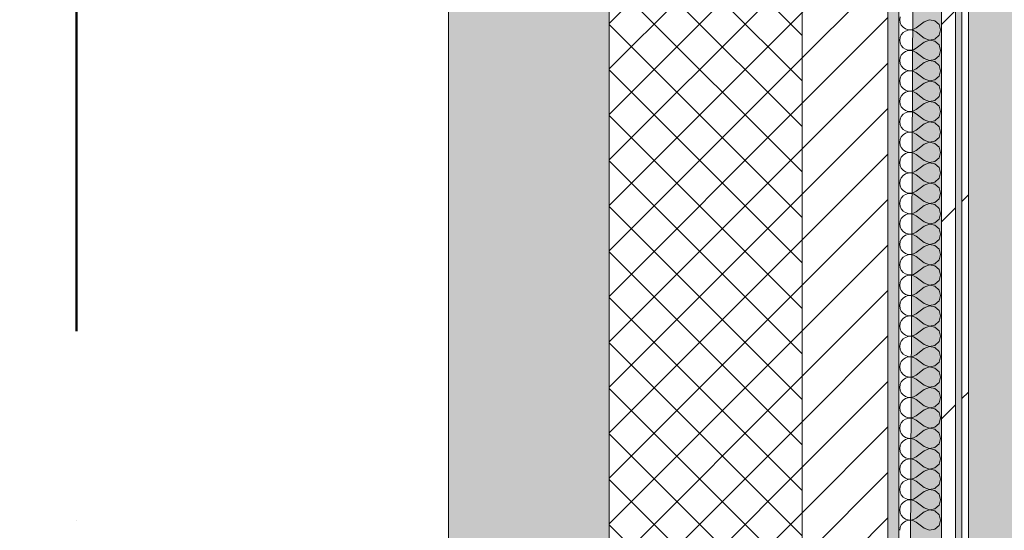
# Model space of a CAD drawing. Header units: millimetres. Extents: x -40968 to 13979, y -19284 to 4746.
# Tile 177 of 234: x -2501 to -1583, y -9467 to -8990. Entities that reach past the tile are written whole.
import ezdxf
from ezdxf.enums import TextEntityAlignment as Align

# ---------------------------------------------------------------- set-up
doc = ezdxf.new("R2010")
doc.units = ezdxf.units.MM
doc.header["$MEASUREMENT"] = 0
doc.linetypes.add('Punto & Rayas', pattern=[670.277762, 317.5, -176.388889, 0, -176.388874])
doc.linetypes.add('Wipeout_Contour', pattern=[1000, 0, -1000])
for name, color, linetype, lineweight, true_color in [('01_2D_Ambit_Pluma_Nº__242', 7, 'Continuous', 50, 0xfb0013), ('12_FAÇ_Façana_Pluma_Nº__102', 7, 'Continuous', 5, 0xcccccc), ('12_FAÇ_Façana_Pluma_Nº__174', 7, 'Continuous', 13, 0xe4ad2c), ('12_FAÇ_Façana_Pluma_Nº__176', 7, 'Continuous', 15, 0x93a0c6), ('Nuevo_05_AUX_Treball_Pluma_Nº__3', 7, 'Continuous', 5, 0xa4a4a4), ('Nuevo_08_E_Envans secs_Pluma_Nº__102', 7, 'Continuous', 5, 0xcccccc), ('Nuevo_08_E_Envans secs_Pluma_Nº__171', 171, 'Continuous', 13, 0xaaaaff), ('Nuevo_08_E_Envans secs_Pluma_Nº__177', 7, 'Continuous', 15, 0xf7e046)]:
    doc.layers.add(name, color=color, linetype=linetype, lineweight=lineweight, true_color=true_color)
for name, color, linetype in [('12_FAÇ_Façana', 7, 'Continuous'), ('Nuevo_05_AUX_Treball', 7, 'Continuous'), ('Nuevo_08_E_Envans secs', 7, 'Continuous')]:
    doc.layers.add(name, color=color, linetype=linetype)
for name, color, linetype, lineweight in [('12_FAÇ_Façana_Pluma_Nº__2', 8, 'Continuous', 5), ('12_FAÇ_Façana_Pluma_Nº__7', 7, 'Continuous', 5), ('Nuevo_08_E_Envans secs_Pluma_Nº__1', 7, 'Continuous', 5), ('Nuevo_Sellos de Zona Archicad_Pluma_Nº__1', 7, 'Continuous', 5)]:
    doc.layers.add(name, color=color, linetype=linetype, lineweight=lineweight)
doc.styles.add('Estilo_Generado_1', font='txt')
pattern_1 = [(45, (0, 0), (-183.848, 183.848), [195, -65]), (45, (7e-14, 183.85), (-183.848, 183.848), [195, -65])]

# ---------------------------------------------------------------- blocks, each defined once
blk = doc.blocks.new('Planta 2_Passadís_5_1', base_point=(-1416.7, 3400.2))
at = {"layer": 'Nuevo_05_AUX_Treball', "linetype": 'Continuous', "lineweight": 0, "true_color": 0xe5e5e5}
blk.add_hatch(color=254, dxfattribs=at).paths.add_polyline_path([(-28277.4, 3863.45), (-28277.4, 2109.55), (-1619.32, 2109.55), (-1682.64, -12338.98), (-3637.99, -12338.98), (-3641.2, -17111.12), (363.89, -17130.66), (363.89, -11988.98), (6068.89, -11988.98), (6068.89, -9207.42), (358.89, -9207.42), (358.89, 2108.94), (7332.11, 2109.55), (7331.95, 3863.45)])
at = {"layer": 'Nuevo_05_AUX_Treball_Pluma_Nº__3', "color": 253, "linetype": 'Continuous', "lineweight": 5, "true_color": 0xa4a4a4, "flags": 128}
blk.add_lwpolyline([(-28277.4, 3863.45), (-28277.4, 2109.55), (-1619.32, 2109.55), (-1682.64, -12338.98), (-3637.99, -12338.98), (-3641.2, -17111.12), (363.89, -17130.66), (363.89, -11988.98), (6068.89, -11988.98), (6068.89, -9207.42), (358.89, -9207.42), (358.89, 2108.94), (7332.11, 2109.55), (7331.95, 3863.45)], close=True, dxfattribs=at)
at = {"layer": 'Nuevo_Sellos de Zona Archicad_Pluma_Nº__1', "color": 7, "lineweight": 5, "style": 'Estilo_Generado_1'}
for tag, p in [('ROOM_NAME', (-1416.7, 3342.05)), ('ROOM_NUMBER', (-1416.7, 3117.65)), ('ROOM_AREA', (-1416.7, 2890.28))]:
    blk.add_attdef(tag, text='', height=120, dxfattribs=at).set_placement(p, align=Align.TOP_LEFT)
blk = doc.blocks.new('Muro_1_1', base_point=(-1681.11, -1193.98))
at = {"layer": '12_FAÇ_Façana_Pluma_Nº__102', "linetype": 'Continuous', "lineweight": 0, "true_color": 0xe5e5e5}
blk.add_hatch(color=254, dxfattribs=at).paths.add_polyline_path([(-2101.11, -10658.98), (-1951.11, -10658.98), (-1951.11, -7438.98), (-1971.11, -7438.98), (-1971.11, -6988.97), (-1951.11, -6988.97), (-1951.11, -1638.98), (-2101.11, -1638.98)])
at = {"layer": '12_FAÇ_Façana_Pluma_Nº__174', "linetype": 'Continuous', "lineweight": 13, "true_color": 0xe4ad2c}
h = blk.add_hatch(dxfattribs=at)
h.set_pattern_fill('SATE_Aislamiento_0001', color=42, style=0, pattern_type=2)
h.set_pattern_definition([(45, (0, 0), (-21.2132, 21.2132), []), (135, (0, 0), (21.2132, 21.2132), [])])
h.paths.add_polyline_path([(-1951.11, -7438.98), (-1951.11, -10658.98), (-1771.11, -10658.98), (-1771.11, -7438.98)])
at = {"layer": '12_FAÇ_Façana_Pluma_Nº__176', "linetype": 'Continuous', "lineweight": 0, "true_color": 0x495063}
blk.add_hatch(color=251, dxfattribs=at).paths.add_polyline_path([(-1691.11, -7438.98), (-1691.11, -10658.98), (-1681.11, -10658.98), (-1681.11, -7438.98)])
at = {"layer": '12_FAÇ_Façana_Pluma_Nº__2', "linetype": 'Continuous', "lineweight": 5}
h = blk.add_hatch(dxfattribs=at)
h.set_pattern_fill('Ceramic_0001', color=8, style=0, pattern_type=2)
h.set_pattern_definition([(45, (0, 0), (-21.2132, 21.2132), [])])
h.paths.add_polyline_path([(-1771.11, -7438.98), (-1771.11, -10658.98), (-1691.11, -10658.98), (-1691.11, -7438.98)])
at = {"layer": '12_FAÇ_Façana_Pluma_Nº__7', "color": 7, "linetype": 'Continuous', "lineweight": 5}
for p, q in [((-1951.11, -7438.98), (-1951.11, -10658.98)), ((-1771.11, -10658.98), (-1771.11, -7438.98)), ((-1691.11, -10658.98), (-1691.11, -7438.98))]:
    blk.add_line(p, q, dxfattribs=at)
at = {"layer": '12_FAÇ_Façana_Pluma_Nº__7', "color": 7, "linetype": 'Continuous', "lineweight": 5, "flags": 128}
for points in [[(-2101.11, -1638.98), (-2101.11, -10658.98)], [(-1681.11, -10658.98), (-1681.11, -7438.98)]]:
    blk.add_lwpolyline(points, dxfattribs=at)
blk = doc.blocks.new('*X372')
at = {"layer": 'Nuevo_08_E_Envans secs_Pluma_Nº__102', "color": 254, "linetype": 'Continuous', "lineweight": 5, "true_color": 0xcccccc}
for p, q in [((-1679.79, -8987.87), (-1680.16, -8990.48)), ((-1680.16, -8990.48), (-1679.79, -8993.08)), ((-1652.44, -8990.51), (-1657.3, -8992.38)), ((-1647.33, -8991.48), (-1652.44, -8990.51)), ((-1643.48, -8994.99), (-1647.33, -8991.48)), ((-1679.79, -8993.08), (-1678.73, -8995.48)), ((-1678.73, -8995.48), (-1677.06, -8997.51)), ((-1677.06, -8997.51), (-1674.89, -8998.99)), ((-1674.89, -8998.99), (-1672.4, -8999.83)), ((-1672.4, -9000.17), (-1674.89, -9001.01)), ((-1672.4, -8999.83), (-1669.78, -8999.96)), ((-1669.78, -9000.04), (-1672.4, -9000.17)), ((-1669.78, -8999.96), (-1667.22, -8999.37)), ((-1667.22, -9000.63), (-1669.78, -9000.04)), ((-1667.22, -8999.37), (-1664.92, -8998.1)), ((-1664.92, -9001.9), (-1667.22, -9000.63)), ((-1657.3, -8992.38), (-1664.92, -8998.1)), ((-1642.06, -9000), (-1643.48, -8994.99)), ((-1643.48, -9005.01), (-1642.06, -9000)), ((-1679.79, -9006.92), (-1680.16, -9009.52)), ((-1680.16, -9009.52), (-1679.79, -9012.13)), ((-1678.73, -9004.52), (-1679.79, -9006.92)), ((-1677.06, -9002.49), (-1678.73, -9004.52)), ((-1674.89, -9001.01), (-1677.06, -9002.49)), ((-1657.3, -9007.62), (-1664.92, -9001.9)), ((-1657.3, -9007.62), (-1652.44, -9009.49)), ((-1652.44, -9009.56), (-1657.3, -9011.43)), ((-1652.44, -9009.49), (-1647.33, -9008.52)), ((-1647.33, -9010.53), (-1652.44, -9009.56)), ((-1647.33, -9008.52), (-1643.48, -9005.01)), ((-1679.79, -9012.13), (-1678.73, -9014.53)), ((-1678.73, -9014.53), (-1677.06, -9016.55)), ((-1677.06, -9016.55), (-1674.89, -9018.04)), ((-1674.89, -9018.04), (-1672.4, -9018.88)), ((-1672.4, -9018.88), (-1669.78, -9019.01)), ((-1669.78, -9019.09), (-1672.4, -9019.21)), ((-1669.78, -9019.01), (-1667.22, -9018.41)), ((-1667.22, -9019.68), (-1669.78, -9019.09)), ((-1667.22, -9018.41), (-1664.92, -9017.14)), ((-1657.3, -9011.43), (-1664.92, -9017.14)), ((-1643.48, -9014.04), (-1647.33, -9010.53)), ((-1642.06, -9019.05), (-1643.48, -9014.04)), ((-1643.48, -9024.05), (-1642.06, -9019.05)), ((-1679.79, -9025.97), (-1680.16, -9028.57)), ((-1678.73, -9023.56), (-1679.79, -9025.97)), ((-1677.06, -9021.54), (-1678.73, -9023.56)), ((-1674.89, -9020.05), (-1677.06, -9021.54)), ((-1672.4, -9019.21), (-1674.89, -9020.05)), ((-1664.92, -9020.95), (-1667.22, -9019.68)), ((-1657.3, -9026.67), (-1664.92, -9020.95)), ((-1657.3, -9026.67), (-1652.44, -9028.53)), ((-1652.44, -9028.53), (-1647.33, -9027.57)), ((-1647.33, -9027.57), (-1643.48, -9024.05)), ((-1680.16, -9028.57), (-1679.79, -9031.17)), ((-1679.79, -9031.17), (-1678.73, -9033.58)), ((-1678.73, -9033.58), (-1677.06, -9035.6)), ((-1677.06, -9035.6), (-1674.89, -9037.09)), ((-1674.89, -9037.09), (-1672.4, -9037.93)), ((-1669.78, -9038.06), (-1667.22, -9037.46)), ((-1667.22, -9037.46), (-1664.92, -9036.19)), ((-1657.3, -9030.48), (-1664.92, -9036.19)), ((-1652.44, -9028.61), (-1657.3, -9030.48)), ((-1647.33, -9029.58), (-1652.44, -9028.61)), ((-1643.48, -9033.09), (-1647.33, -9029.58)), ((-1642.06, -9038.1), (-1643.48, -9033.09)), ((-1679.79, -9045.02), (-1680.16, -9047.62)), ((-1678.73, -9042.61), (-1679.79, -9045.02)), ((-1677.06, -9040.59), (-1678.73, -9042.61)), ((-1674.89, -9039.1), (-1677.06, -9040.59)), ((-1672.4, -9038.26), (-1674.89, -9039.1)), ((-1672.4, -9037.93), (-1669.78, -9038.06)), ((-1669.78, -9038.13), (-1672.4, -9038.26)), ((-1667.22, -9038.73), (-1669.78, -9038.13)), ((-1664.92, -9040), (-1667.22, -9038.73)), ((-1657.3, -9045.71), (-1664.92, -9040)), ((-1657.3, -9045.71), (-1652.44, -9047.58)), ((-1652.44, -9047.58), (-1647.33, -9046.61)), ((-1647.33, -9046.61), (-1643.48, -9043.1)), ((-1643.48, -9043.1), (-1642.06, -9038.1)), ((-1680.16, -9047.62), (-1679.79, -9050.22)), ((-1679.79, -9050.22), (-1678.73, -9052.63)), ((-1678.73, -9052.63), (-1677.06, -9054.65)), ((-1677.06, -9054.65), (-1674.89, -9056.14)), ((-1667.22, -9056.51), (-1664.92, -9055.24)), ((-1657.3, -9049.52), (-1664.92, -9055.24)), ((-1652.44, -9047.66), (-1657.3, -9049.52)), ((-1647.33, -9048.62), (-1652.44, -9047.66)), ((-1643.48, -9052.14), (-1647.33, -9048.62)), ((-1642.06, -9057.14), (-1643.48, -9052.14)), ((-1679.79, -9064.06), (-1680.16, -9066.67)), ((-1678.73, -9061.66), (-1679.79, -9064.06)), ((-1677.06, -9059.64), (-1678.73, -9061.66)), ((-1674.89, -9058.15), (-1677.06, -9059.64)), ((-1674.89, -9056.14), (-1672.4, -9056.98)), ((-1672.4, -9057.31), (-1674.89, -9058.15)), ((-1672.4, -9056.98), (-1669.78, -9057.1)), ((-1669.78, -9057.18), (-1672.4, -9057.31)), ((-1669.78, -9057.1), (-1667.22, -9056.51)), ((-1667.22, -9057.78), (-1669.78, -9057.18)), ((-1664.92, -9059.05), (-1667.22, -9057.78)), ((-1657.3, -9064.76), (-1664.92, -9059.05)), ((-1657.3, -9064.76), (-1652.44, -9066.63)), ((-1647.33, -9065.66), (-1643.48, -9062.15)), ((-1643.48, -9062.15), (-1642.06, -9057.14)), ((-1680.16, -9066.67), (-1679.79, -9069.27)), ((-1679.79, -9069.27), (-1678.73, -9071.67)), ((-1678.73, -9071.67), (-1677.06, -9073.7)), ((-1677.06, -9073.7), (-1674.89, -9075.19)), ((-1657.3, -9068.57), (-1664.92, -9074.29)), ((-1652.44, -9066.71), (-1657.3, -9068.57)), ((-1652.44, -9066.63), (-1647.33, -9065.66)), ((-1647.33, -9067.67), (-1652.44, -9066.71)), ((-1643.48, -9071.18), (-1647.33, -9067.67)), ((-1642.06, -9076.19), (-1643.48, -9071.18)), ((-1679.79, -9083.11), (-1680.16, -9085.71)), ((-1678.73, -9080.71), (-1679.79, -9083.11)), ((-1677.06, -9078.68), (-1678.73, -9080.71)), ((-1674.89, -9077.2), (-1677.06, -9078.68)), ((-1674.89, -9075.19), (-1672.4, -9076.02)), ((-1672.4, -9076.36), (-1674.89, -9077.2)), ((-1672.4, -9076.02), (-1669.78, -9076.15)), ((-1669.78, -9076.23), (-1672.4, -9076.36)), ((-1669.78, -9076.15), (-1667.22, -9075.56)), ((-1667.22, -9076.82), (-1669.78, -9076.23)), ((-1667.22, -9075.56), (-1664.92, -9074.29)), ((-1664.92, -9078.1), (-1667.22, -9076.82)), ((-1657.3, -9083.81), (-1664.92, -9078.1)), ((-1647.33, -9084.71), (-1643.48, -9081.2)), ((-1643.48, -9081.2), (-1642.06, -9076.19)), ((-1680.16, -9085.71), (-1679.79, -9088.32)), ((-1679.79, -9088.32), (-1678.73, -9090.72)), ((-1678.73, -9090.72), (-1677.06, -9092.74)), ((-1657.3, -9087.62), (-1664.92, -9093.33)), ((-1657.3, -9083.81), (-1652.44, -9085.68)), ((-1652.44, -9085.75), (-1657.3, -9087.62)), ((-1652.44, -9085.68), (-1647.33, -9084.71)), ((-1647.33, -9086.72), (-1652.44, -9085.75)), ((-1643.48, -9090.23), (-1647.33, -9086.72)), ((-1642.06, -9095.24), (-1643.48, -9090.23)), ((-1678.73, -9099.75), (-1679.79, -9102.16)), ((-1677.06, -9097.73), (-1678.73, -9099.75)), ((-1677.06, -9092.74), (-1674.89, -9094.23)), ((-1674.89, -9096.24), (-1677.06, -9097.73)), ((-1674.89, -9094.23), (-1672.4, -9095.07)), ((-1672.4, -9095.4), (-1674.89, -9096.24)), ((-1672.4, -9095.07), (-1669.78, -9095.2)), ((-1669.78, -9095.28), (-1672.4, -9095.4)), ((-1669.78, -9095.2), (-1667.22, -9094.6)), ((-1667.22, -9095.87), (-1669.78, -9095.28)), ((-1667.22, -9094.6), (-1664.92, -9093.33)), ((-1664.92, -9097.14), (-1667.22, -9095.87)), ((-1657.3, -9102.86), (-1664.92, -9097.14)), ((-1647.33, -9103.76), (-1643.48, -9100.25)), ((-1643.48, -9100.25), (-1642.06, -9095.24)), ((-1679.79, -9102.16), (-1680.16, -9104.76)), ((-1680.16, -9104.76), (-1679.79, -9107.36)), ((-1679.79, -9107.36), (-1678.73, -9109.77)), ((-1678.73, -9109.77), (-1677.06, -9111.79)), ((-1657.3, -9106.67), (-1664.92, -9112.38)), ((-1657.3, -9102.86), (-1652.44, -9104.72)), ((-1652.44, -9104.8), (-1657.3, -9106.67)), ((-1652.44, -9104.72), (-1647.33, -9103.76)), ((-1647.33, -9105.77), (-1652.44, -9104.8)), ((-1643.48, -9109.28), (-1647.33, -9105.77)), ((-1642.06, -9114.29), (-1643.48, -9109.28)), ((-1678.73, -9118.8), (-1679.79, -9121.21)), ((-1677.06, -9116.78), (-1678.73, -9118.8)), ((-1677.06, -9111.79), (-1674.89, -9113.28)), ((-1674.89, -9115.29), (-1677.06, -9116.78)), ((-1674.89, -9113.28), (-1672.4, -9114.12)), ((-1672.4, -9114.45), (-1674.89, -9115.29)), ((-1672.4, -9114.12), (-1669.78, -9114.25)), ((-1669.78, -9114.32), (-1672.4, -9114.45)), ((-1669.78, -9114.25), (-1667.22, -9113.65)), ((-1667.22, -9114.92), (-1669.78, -9114.32)), ((-1667.22, -9113.65), (-1664.92, -9112.38)), ((-1664.92, -9116.19), (-1667.22, -9114.92)), ((-1657.3, -9121.9), (-1664.92, -9116.19)), ((-1647.33, -9122.8), (-1643.48, -9119.29)), ((-1643.48, -9119.29), (-1642.06, -9114.29)), ((-1679.79, -9121.21), (-1680.16, -9123.81)), ((-1680.16, -9123.81), (-1679.79, -9126.41)), ((-1679.79, -9126.41), (-1678.73, -9128.82)), ((-1678.73, -9128.82), (-1677.06, -9130.84)), ((-1657.3, -9125.71), (-1664.92, -9131.43)), ((-1657.3, -9121.9), (-1652.44, -9123.77)), ((-1652.44, -9123.85), (-1657.3, -9125.71)), ((-1652.44, -9123.77), (-1647.33, -9122.8)), ((-1647.33, -9124.81), (-1652.44, -9123.85)), ((-1643.48, -9128.33), (-1647.33, -9124.81)), ((-1642.06, -9133.33), (-1643.48, -9128.33)), ((-1678.73, -9137.85), (-1679.79, -9140.25)), ((-1677.06, -9135.83), (-1678.73, -9137.85)), ((-1677.06, -9130.84), (-1674.89, -9132.33)), ((-1674.89, -9134.34), (-1677.06, -9135.83)), ((-1674.89, -9132.33), (-1672.4, -9133.17)), ((-1672.4, -9133.5), (-1674.89, -9134.34)), ((-1672.4, -9133.17), (-1669.78, -9133.29)), ((-1669.78, -9133.37), (-1672.4, -9133.5)), ((-1669.78, -9133.29), (-1667.22, -9132.7)), ((-1667.22, -9133.97), (-1669.78, -9133.37)), ((-1667.22, -9132.7), (-1664.92, -9131.43)), ((-1664.92, -9135.24), (-1667.22, -9133.97)), ((-1657.3, -9140.95), (-1664.92, -9135.24)), ((-1647.33, -9141.85), (-1643.48, -9138.34)), ((-1643.48, -9138.34), (-1642.06, -9133.33)), ((-1679.79, -9140.25), (-1680.16, -9142.86)), ((-1680.16, -9142.86), (-1679.79, -9145.46)), ((-1679.79, -9145.46), (-1678.73, -9147.86)), ((-1657.3, -9144.76), (-1664.92, -9150.48)), ((-1657.3, -9140.95), (-1652.44, -9142.82)), ((-1652.44, -9142.9), (-1657.3, -9144.76)), ((-1652.44, -9142.82), (-1647.33, -9141.85)), ((-1647.33, -9143.86), (-1652.44, -9142.9)), ((-1643.48, -9147.37), (-1647.33, -9143.86)), ((-1642.06, -9152.38), (-1643.48, -9147.37)), ((-1678.73, -9147.86), (-1677.06, -9149.89)), ((-1677.06, -9154.87), (-1678.73, -9156.9)), ((-1677.06, -9149.89), (-1674.89, -9151.38)), ((-1674.89, -9153.39), (-1677.06, -9154.87)), ((-1674.89, -9151.38), (-1672.4, -9152.22)), ((-1672.4, -9152.55), (-1674.89, -9153.39)), ((-1672.4, -9152.22), (-1669.78, -9152.34)), ((-1669.78, -9152.42), (-1672.4, -9152.55)), ((-1669.78, -9152.34), (-1667.22, -9151.75)), ((-1667.22, -9153.01), (-1669.78, -9152.42)), ((-1667.22, -9151.75), (-1664.92, -9150.48)), ((-1664.92, -9154.29), (-1667.22, -9153.01)), ((-1657.3, -9160), (-1664.92, -9154.29)), ((-1643.48, -9157.39), (-1642.06, -9152.38)), ((-1679.79, -9159.3), (-1680.16, -9161.9)), ((-1680.16, -9161.9), (-1679.79, -9164.51)), ((-1678.73, -9156.9), (-1679.79, -9159.3)), ((-1679.79, -9164.51), (-1678.73, -9166.91)), ((-1657.3, -9163.81), (-1664.92, -9169.52)), ((-1657.3, -9160), (-1652.44, -9161.87)), ((-1652.44, -9161.94), (-1657.3, -9163.81)), ((-1652.44, -9161.87), (-1647.33, -9160.9)), ((-1647.33, -9162.91), (-1652.44, -9161.94)), ((-1647.33, -9160.9), (-1643.48, -9157.39)), ((-1643.48, -9166.42), (-1647.33, -9162.91)), ((-1678.73, -9166.91), (-1677.06, -9168.94)), ((-1677.06, -9173.92), (-1678.73, -9175.95)), ((-1677.06, -9168.94), (-1674.89, -9170.42)), ((-1674.89, -9172.43), (-1677.06, -9173.92)), ((-1674.89, -9170.42), (-1672.4, -9171.26)), ((-1672.4, -9171.59), (-1674.89, -9172.43)), ((-1672.4, -9171.26), (-1669.78, -9171.39)), ((-1669.78, -9171.47), (-1672.4, -9171.59)), ((-1669.78, -9171.39), (-1667.22, -9170.8)), ((-1667.22, -9172.06), (-1669.78, -9171.47)), ((-1667.22, -9170.8), (-1664.92, -9169.52)), ((-1664.92, -9173.33), (-1667.22, -9172.06)), ((-1657.3, -9179.05), (-1664.92, -9173.33)), ((-1642.06, -9171.43), (-1643.48, -9166.42)), ((-1643.48, -9176.44), (-1642.06, -9171.43)), ((-1679.79, -9178.35), (-1680.16, -9180.95)), ((-1680.16, -9180.95), (-1679.79, -9183.55)), ((-1678.73, -9175.95), (-1679.79, -9178.35)), ((-1679.79, -9183.55), (-1678.73, -9185.96)), ((-1657.3, -9182.86), (-1664.92, -9188.57)), ((-1657.3, -9179.05), (-1652.44, -9180.91)), ((-1652.44, -9180.99), (-1657.3, -9182.86)), ((-1652.44, -9180.91), (-1647.33, -9179.95)), ((-1647.33, -9181.96), (-1652.44, -9180.99)), ((-1647.33, -9179.95), (-1643.48, -9176.44)), ((-1643.48, -9185.47), (-1647.33, -9181.96)), ((-1678.73, -9185.96), (-1677.06, -9187.98)), ((-1677.06, -9192.97), (-1678.73, -9194.99)), ((-1677.06, -9187.98), (-1674.89, -9189.47)), ((-1674.89, -9191.48), (-1677.06, -9192.97)), ((-1674.89, -9189.47), (-1672.4, -9190.31)), ((-1672.4, -9190.64), (-1674.89, -9191.48)), ((-1672.4, -9190.31), (-1669.78, -9190.44)), ((-1669.78, -9190.51), (-1672.4, -9190.64)), ((-1669.78, -9190.44), (-1667.22, -9189.84)), ((-1667.22, -9191.11), (-1669.78, -9190.51)), ((-1667.22, -9189.84), (-1664.92, -9188.57)), ((-1664.92, -9192.38), (-1667.22, -9191.11)), ((-1657.3, -9198.1), (-1664.92, -9192.38)), ((-1642.06, -9190.48), (-1643.48, -9185.47)), ((-1643.48, -9195.48), (-1642.06, -9190.48)), ((-1679.79, -9197.4), (-1680.16, -9200)), ((-1680.16, -9200), (-1679.79, -9202.6)), ((-1678.73, -9194.99), (-1679.79, -9197.4)), ((-1679.79, -9202.6), (-1678.73, -9205.01)), ((-1657.3, -9201.9), (-1664.92, -9207.62)), ((-1657.3, -9198.1), (-1652.44, -9199.96)), ((-1652.44, -9200.04), (-1657.3, -9201.9)), ((-1652.44, -9199.96), (-1647.33, -9198.99)), ((-1647.33, -9201.01), (-1652.44, -9200.04)), ((-1647.33, -9198.99), (-1643.48, -9195.48)), ((-1643.48, -9204.52), (-1647.33, -9201.01)), ((-1678.73, -9205.01), (-1677.06, -9207.03)), ((-1677.06, -9207.03), (-1674.89, -9208.52)), ((-1674.89, -9210.53), (-1677.06, -9212.02)), ((-1674.89, -9208.52), (-1672.4, -9209.36)), ((-1672.4, -9209.69), (-1674.89, -9210.53)), ((-1672.4, -9209.36), (-1669.78, -9209.49)), ((-1669.78, -9209.56), (-1672.4, -9209.69)), ((-1669.78, -9209.49), (-1667.22, -9208.89)), ((-1667.22, -9210.16), (-1669.78, -9209.56)), ((-1667.22, -9208.89), (-1664.92, -9207.62)), ((-1664.92, -9211.43), (-1667.22, -9210.16)), ((-1657.3, -9217.14), (-1664.92, -9211.43)), ((-1642.06, -9209.52), (-1643.48, -9204.52)), ((-1643.48, -9214.53), (-1642.06, -9209.52)), ((-1679.79, -9216.45), (-1680.16, -9219.05)), ((-1680.16, -9219.05), (-1679.79, -9221.65)), ((-1678.73, -9214.04), (-1679.79, -9216.45)), ((-1677.06, -9212.02), (-1678.73, -9214.04)), ((-1657.3, -9220.95), (-1664.92, -9226.67)), ((-1657.3, -9217.14), (-1652.44, -9219.01)), ((-1652.44, -9219.09), (-1657.3, -9220.95)), ((-1652.44, -9219.01), (-1647.33, -9218.04)), ((-1647.33, -9220.05), (-1652.44, -9219.09)), ((-1647.33, -9218.04), (-1643.48, -9214.53)), ((-1643.48, -9223.56), (-1647.33, -9220.05)), ((-1679.79, -9221.65), (-1678.73, -9224.05)), ((-1678.73, -9224.05), (-1677.06, -9226.08)), ((-1677.06, -9226.08), (-1674.89, -9227.57)), ((-1674.89, -9229.58), (-1677.06, -9231.06)), ((-1674.89, -9227.57), (-1672.4, -9228.41)), ((-1672.4, -9228.74), (-1674.89, -9229.58)), ((-1672.4, -9228.41), (-1669.78, -9228.53)), ((-1669.78, -9228.61), (-1672.4, -9228.74)), ((-1669.78, -9228.53), (-1667.22, -9227.94)), ((-1667.22, -9229.2), (-1669.78, -9228.61)), ((-1667.22, -9227.94), (-1664.92, -9226.67)), ((-1664.92, -9230.48), (-1667.22, -9229.2)), ((-1642.06, -9228.57), (-1643.48, -9223.56)), ((-1643.48, -9233.58), (-1642.06, -9228.57)), ((-1679.79, -9235.49), (-1680.16, -9238.1)), ((-1680.16, -9238.1), (-1679.79, -9240.7)), ((-1678.73, -9233.09), (-1679.79, -9235.49)), ((-1677.06, -9231.06), (-1678.73, -9233.09)), ((-1657.3, -9236.19), (-1664.92, -9230.48)), ((-1657.3, -9236.19), (-1652.44, -9238.06)), ((-1652.44, -9238.13), (-1657.3, -9240)), ((-1652.44, -9238.06), (-1647.33, -9237.09)), ((-1647.33, -9239.1), (-1652.44, -9238.13)), ((-1647.33, -9237.09), (-1643.48, -9233.58)), ((-1643.48, -9242.61), (-1647.33, -9239.1)), ((-1679.79, -9240.7), (-1678.73, -9243.1)), ((-1678.73, -9243.1), (-1677.06, -9245.13)), ((-1677.06, -9245.13), (-1674.89, -9246.61)), ((-1674.89, -9248.62), (-1677.06, -9250.11)), ((-1674.89, -9246.61), (-1672.4, -9247.45)), ((-1672.4, -9247.78), (-1674.89, -9248.62)), ((-1672.4, -9247.45), (-1669.78, -9247.58)), ((-1669.78, -9247.66), (-1672.4, -9247.78)), ((-1669.78, -9247.58), (-1667.22, -9246.99)), ((-1667.22, -9248.25), (-1669.78, -9247.66)), ((-1667.22, -9246.99), (-1664.92, -9245.71)), ((-1664.92, -9249.52), (-1667.22, -9248.25)), ((-1657.3, -9240), (-1664.92, -9245.71)), ((-1642.06, -9247.62), (-1643.48, -9242.61)), ((-1643.48, -9252.63), (-1642.06, -9247.62)), ((-1679.79, -9254.54), (-1680.16, -9257.14)), ((-1680.16, -9257.14), (-1679.79, -9259.75)), ((-1678.73, -9252.14), (-1679.79, -9254.54)), ((-1677.06, -9250.11), (-1678.73, -9252.14)), ((-1657.3, -9255.24), (-1664.92, -9249.52)), ((-1657.3, -9255.24), (-1652.44, -9257.1)), ((-1652.44, -9257.18), (-1657.3, -9259.05)), ((-1652.44, -9257.1), (-1647.33, -9256.14)), ((-1647.33, -9258.15), (-1652.44, -9257.18)), ((-1647.33, -9256.14), (-1643.48, -9252.63)), ((-1679.79, -9259.75), (-1678.73, -9262.15)), ((-1678.73, -9262.15), (-1677.06, -9264.17)), ((-1677.06, -9264.17), (-1674.89, -9265.66)), ((-1674.89, -9265.66), (-1672.4, -9266.5)), ((-1672.4, -9266.83), (-1674.89, -9267.67)), ((-1672.4, -9266.5), (-1669.78, -9266.63)), ((-1669.78, -9266.71), (-1672.4, -9266.83)), ((-1669.78, -9266.63), (-1667.22, -9266.03)), ((-1667.22, -9267.3), (-1669.78, -9266.71)), ((-1667.22, -9266.03), (-1664.92, -9264.76)), ((-1657.3, -9259.05), (-1664.92, -9264.76)), ((-1643.48, -9261.66), (-1647.33, -9258.15)), ((-1642.06, -9266.67), (-1643.48, -9261.66)), ((-1643.48, -9271.67), (-1642.06, -9266.67)), ((-1679.79, -9273.59), (-1680.16, -9276.19)), ((-1680.16, -9276.19), (-1679.79, -9278.79)), ((-1678.73, -9271.18), (-1679.79, -9273.59)), ((-1677.06, -9269.16), (-1678.73, -9271.18)), ((-1674.89, -9267.67), (-1677.06, -9269.16)), ((-1664.92, -9268.57), (-1667.22, -9267.3)), ((-1657.3, -9274.29), (-1664.92, -9268.57)), ((-1657.3, -9274.29), (-1652.44, -9276.15)), ((-1652.44, -9276.23), (-1657.3, -9278.1)), ((-1652.44, -9276.15), (-1647.33, -9275.19)), ((-1647.33, -9277.2), (-1652.44, -9276.23)), ((-1647.33, -9275.19), (-1643.48, -9271.67)), ((-1679.79, -9278.79), (-1678.73, -9281.2)), ((-1678.73, -9281.2), (-1677.06, -9283.22)), ((-1677.06, -9283.22), (-1674.89, -9284.71)), ((-1674.89, -9284.71), (-1672.4, -9285.55)), ((-1669.78, -9285.68), (-1667.22, -9285.08)), ((-1667.22, -9285.08), (-1664.92, -9283.81)), ((-1657.3, -9278.1), (-1664.92, -9283.81)), ((-1643.48, -9280.71), (-1647.33, -9277.2)), ((-1642.06, -9285.71), (-1643.48, -9280.71)), ((-1679.79, -9292.64), (-1680.16, -9295.24)), ((-1678.73, -9290.23), (-1679.79, -9292.64)), ((-1677.06, -9288.21), (-1678.73, -9290.23)), ((-1674.89, -9286.72), (-1677.06, -9288.21)), ((-1672.4, -9285.88), (-1674.89, -9286.72)), ((-1672.4, -9285.55), (-1669.78, -9285.68)), ((-1669.78, -9285.75), (-1672.4, -9285.88)), ((-1667.22, -9286.35), (-1669.78, -9285.75)), ((-1664.92, -9287.62), (-1667.22, -9286.35)), ((-1657.3, -9293.33), (-1664.92, -9287.62)), ((-1657.3, -9293.33), (-1652.44, -9295.2)), ((-1652.44, -9295.2), (-1647.33, -9294.23)), ((-1647.33, -9294.23), (-1643.48, -9290.72)), ((-1643.48, -9290.72), (-1642.06, -9285.71)), ((-1680.16, -9295.24), (-1679.79, -9297.84)), ((-1679.79, -9297.84), (-1678.73, -9300.25)), ((-1678.73, -9300.25), (-1677.06, -9302.27)), ((-1677.06, -9302.27), (-1674.89, -9303.76)), ((-1674.89, -9303.76), (-1672.4, -9304.6)), ((-1667.22, -9304.13), (-1664.92, -9302.86)), ((-1657.3, -9297.14), (-1664.92, -9302.86)), ((-1652.44, -9295.28), (-1657.3, -9297.14)), ((-1647.33, -9296.24), (-1652.44, -9295.28)), ((-1643.48, -9299.75), (-1647.33, -9296.24)), ((-1642.06, -9304.76), (-1643.48, -9299.75)), ((-1679.79, -9311.68), (-1680.16, -9314.29)), ((-1678.73, -9309.28), (-1679.79, -9311.68)), ((-1677.06, -9307.26), (-1678.73, -9309.28)), ((-1674.89, -9305.77), (-1677.06, -9307.26)), ((-1672.4, -9304.93), (-1674.89, -9305.77)), ((-1672.4, -9304.6), (-1669.78, -9304.72)), ((-1669.78, -9304.8), (-1672.4, -9304.93)), ((-1669.78, -9304.72), (-1667.22, -9304.13)), ((-1667.22, -9305.4), (-1669.78, -9304.8)), ((-1664.92, -9306.67), (-1667.22, -9305.4)), ((-1657.3, -9312.38), (-1664.92, -9306.67)), ((-1657.3, -9312.38), (-1652.44, -9314.25)), ((-1647.33, -9313.28), (-1643.48, -9309.77)), ((-1643.48, -9309.77), (-1642.06, -9304.76)), ((-1680.16, -9314.29), (-1679.79, -9316.89)), ((-1679.79, -9316.89), (-1678.73, -9319.29)), ((-1678.73, -9319.29), (-1677.06, -9321.32)), ((-1677.06, -9321.32), (-1674.89, -9322.8)), ((-1667.22, -9323.18), (-1664.92, -9321.9)), ((-1657.3, -9316.19), (-1664.92, -9321.9)), ((-1652.44, -9314.32), (-1657.3, -9316.19)), ((-1652.44, -9314.25), (-1647.33, -9313.28)), ((-1647.33, -9315.29), (-1652.44, -9314.32)), ((-1643.48, -9318.8), (-1647.33, -9315.29)), ((-1642.06, -9323.81), (-1643.48, -9318.8)), ((-1679.79, -9330.73), (-1680.16, -9333.33)), ((-1678.73, -9328.33), (-1679.79, -9330.73)), ((-1677.06, -9326.3), (-1678.73, -9328.33)), ((-1674.89, -9324.81), (-1677.06, -9326.3)), ((-1674.89, -9322.8), (-1672.4, -9323.64)), ((-1672.4, -9323.98), (-1674.89, -9324.81)), ((-1672.4, -9323.64), (-1669.78, -9323.77)), ((-1669.78, -9323.85), (-1672.4, -9323.98)), ((-1669.78, -9323.77), (-1667.22, -9323.18)), ((-1667.22, -9324.44), (-1669.78, -9323.85)), ((-1664.92, -9325.71), (-1667.22, -9324.44)), ((-1657.3, -9331.43), (-1664.92, -9325.71)), ((-1647.33, -9332.33), (-1643.48, -9328.82)), ((-1643.48, -9328.82), (-1642.06, -9323.81)), ((-1680.16, -9333.33), (-1679.79, -9335.94)), ((-1679.79, -9335.94), (-1678.73, -9338.34)), ((-1678.73, -9338.34), (-1677.06, -9340.36)), ((-1677.06, -9340.36), (-1674.89, -9341.85)), ((-1657.3, -9335.24), (-1664.92, -9340.95)), ((-1657.3, -9331.43), (-1652.44, -9333.29)), ((-1652.44, -9333.37), (-1657.3, -9335.24)), ((-1652.44, -9333.29), (-1647.33, -9332.33)), ((-1647.33, -9334.34), (-1652.44, -9333.37)), ((-1643.48, -9337.85), (-1647.33, -9334.34)), ((-1642.06, -9342.86), (-1643.48, -9337.85)), ((-1678.73, -9347.37), (-1679.79, -9349.78)), ((-1677.06, -9345.35), (-1678.73, -9347.37)), ((-1674.89, -9343.86), (-1677.06, -9345.35)), ((-1674.89, -9341.85), (-1672.4, -9342.69)), ((-1672.4, -9343.02), (-1674.89, -9343.86)), ((-1672.4, -9342.69), (-1669.78, -9342.82)), ((-1669.78, -9342.9), (-1672.4, -9343.02)), ((-1669.78, -9342.82), (-1667.22, -9342.22)), ((-1667.22, -9343.49), (-1669.78, -9342.9)), ((-1667.22, -9342.22), (-1664.92, -9340.95)), ((-1664.92, -9344.76), (-1667.22, -9343.49)), ((-1657.3, -9350.48), (-1664.92, -9344.76)), ((-1647.33, -9351.38), (-1643.48, -9347.86)), ((-1643.48, -9347.86), (-1642.06, -9342.86)), ((-1679.79, -9349.78), (-1680.16, -9352.38)), ((-1680.16, -9352.38), (-1679.79, -9354.98)), ((-1679.79, -9354.98), (-1678.73, -9357.39)), ((-1678.73, -9357.39), (-1677.06, -9359.41)), ((-1657.3, -9354.29), (-1664.92, -9360)), ((-1657.3, -9350.48), (-1652.44, -9352.34)), ((-1652.44, -9352.42), (-1657.3, -9354.29)), ((-1652.44, -9352.34), (-1647.33, -9351.38)), ((-1647.33, -9353.39), (-1652.44, -9352.42)), ((-1643.48, -9356.9), (-1647.33, -9353.39)), ((-1642.06, -9361.9), (-1643.48, -9356.9)), ((-1678.73, -9366.42), (-1679.79, -9368.83)), ((-1677.06, -9364.4), (-1678.73, -9366.42)), ((-1677.06, -9359.41), (-1674.89, -9360.9)), ((-1674.89, -9362.91), (-1677.06, -9364.4)), ((-1674.89, -9360.9), (-1672.4, -9361.74)), ((-1672.4, -9362.07), (-1674.89, -9362.91)), ((-1672.4, -9361.74), (-1669.78, -9361.87)), ((-1669.78, -9361.94), (-1672.4, -9362.07)), ((-1669.78, -9361.87), (-1667.22, -9361.27)), ((-1667.22, -9362.54), (-1669.78, -9361.94)), ((-1667.22, -9361.27), (-1664.92, -9360)), ((-1664.92, -9363.81), (-1667.22, -9362.54)), ((-1657.3, -9369.52), (-1664.92, -9363.81)), ((-1647.33, -9370.42), (-1643.48, -9366.91)), ((-1643.48, -9366.91), (-1642.06, -9361.9)), ((-1679.79, -9368.83), (-1680.16, -9371.43)), ((-1680.16, -9371.43), (-1679.79, -9374.03)), ((-1679.79, -9374.03), (-1678.73, -9376.44)), ((-1678.73, -9376.44), (-1677.06, -9378.46)), ((-1657.3, -9373.33), (-1664.92, -9379.05)), ((-1657.3, -9369.52), (-1652.44, -9371.39)), ((-1652.44, -9371.47), (-1657.3, -9373.33)), ((-1652.44, -9371.39), (-1647.33, -9370.42)), ((-1647.33, -9372.43), (-1652.44, -9371.47)), ((-1643.48, -9375.95), (-1647.33, -9372.43)), ((-1642.06, -9380.95), (-1643.48, -9375.95)), ((-1678.73, -9385.47), (-1679.79, -9387.87)), ((-1677.06, -9383.45), (-1678.73, -9385.47)), ((-1677.06, -9378.46), (-1674.89, -9379.95)), ((-1674.89, -9381.96), (-1677.06, -9383.45)), ((-1674.89, -9379.95), (-1672.4, -9380.79)), ((-1672.4, -9381.12), (-1674.89, -9381.96)), ((-1672.4, -9380.79), (-1669.78, -9380.91)), ((-1669.78, -9380.99), (-1672.4, -9381.12)), ((-1669.78, -9380.91), (-1667.22, -9380.32)), ((-1667.22, -9381.59), (-1669.78, -9380.99)), ((-1667.22, -9380.32), (-1664.92, -9379.05)), ((-1664.92, -9382.86), (-1667.22, -9381.59)), ((-1657.3, -9388.57), (-1664.92, -9382.86)), ((-1647.33, -9389.47), (-1643.48, -9385.96)), ((-1643.48, -9385.96), (-1642.06, -9380.95)), ((-1679.79, -9387.87), (-1680.16, -9390.48)), ((-1680.16, -9390.48), (-1679.79, -9393.08)), ((-1679.79, -9393.08), (-1678.73, -9395.48)), ((-1678.73, -9395.48), (-1677.06, -9397.51)), ((-1657.3, -9392.38), (-1664.92, -9398.1)), ((-1657.3, -9388.57), (-1652.44, -9390.44)), ((-1652.44, -9390.51), (-1657.3, -9392.38)), ((-1652.44, -9390.44), (-1647.33, -9389.47)), ((-1647.33, -9391.48), (-1652.44, -9390.51)), ((-1643.48, -9394.99), (-1647.33, -9391.48)), ((-1642.06, -9400), (-1643.48, -9394.99)), ((-1678.73, -9404.52), (-1679.79, -9406.92)), ((-1677.06, -9402.49), (-1678.73, -9404.52)), ((-1677.06, -9397.51), (-1674.89, -9398.99)), ((-1674.89, -9401.01), (-1677.06, -9402.49)), ((-1674.89, -9398.99), (-1672.4, -9399.83)), ((-1672.4, -9400.17), (-1674.89, -9401.01)), ((-1672.4, -9399.83), (-1669.78, -9399.96)), ((-1669.78, -9400.04), (-1672.4, -9400.17)), ((-1669.78, -9399.96), (-1667.22, -9399.37)), ((-1667.22, -9400.63), (-1669.78, -9400.04)), ((-1667.22, -9399.37), (-1664.92, -9398.1)), ((-1664.92, -9401.9), (-1667.22, -9400.63)), ((-1657.3, -9407.62), (-1664.92, -9401.9)), ((-1643.48, -9405.01), (-1642.06, -9400)), ((-1679.79, -9406.92), (-1680.16, -9409.52)), ((-1680.16, -9409.52), (-1679.79, -9412.13)), ((-1679.79, -9412.13), (-1678.73, -9414.53)), ((-1657.3, -9411.43), (-1664.92, -9417.14)), ((-1657.3, -9407.62), (-1652.44, -9409.49)), ((-1652.44, -9409.56), (-1657.3, -9411.43)), ((-1652.44, -9409.49), (-1647.33, -9408.52)), ((-1647.33, -9410.53), (-1652.44, -9409.56)), ((-1647.33, -9408.52), (-1643.48, -9405.01)), ((-1643.48, -9414.04), (-1647.33, -9410.53)), ((-1678.73, -9414.53), (-1677.06, -9416.55)), ((-1677.06, -9421.54), (-1678.73, -9423.56)), ((-1677.06, -9416.55), (-1674.89, -9418.04)), ((-1674.89, -9420.05), (-1677.06, -9421.54)), ((-1674.89, -9418.04), (-1672.4, -9418.88)), ((-1672.4, -9419.21), (-1674.89, -9420.05)), ((-1672.4, -9418.88), (-1669.78, -9419.01)), ((-1669.78, -9419.09), (-1672.4, -9419.21)), ((-1669.78, -9419.01), (-1667.22, -9418.41)), ((-1667.22, -9419.68), (-1669.78, -9419.09)), ((-1667.22, -9418.41), (-1664.92, -9417.14)), ((-1664.92, -9420.95), (-1667.22, -9419.68)), ((-1657.3, -9426.67), (-1664.92, -9420.95)), ((-1642.06, -9419.05), (-1643.48, -9414.04)), ((-1643.48, -9424.05), (-1642.06, -9419.05)), ((-1679.79, -9425.97), (-1680.16, -9428.57)), ((-1680.16, -9428.57), (-1679.79, -9431.17)), ((-1678.73, -9423.56), (-1679.79, -9425.97)), ((-1679.79, -9431.17), (-1678.73, -9433.58)), ((-1657.3, -9430.48), (-1664.92, -9436.19)), ((-1657.3, -9426.67), (-1652.44, -9428.53)), ((-1652.44, -9428.61), (-1657.3, -9430.48)), ((-1652.44, -9428.53), (-1647.33, -9427.57)), ((-1647.33, -9429.58), (-1652.44, -9428.61)), ((-1647.33, -9427.57), (-1643.48, -9424.05)), ((-1643.48, -9433.09), (-1647.33, -9429.58)), ((-1678.73, -9433.58), (-1677.06, -9435.6)), ((-1677.06, -9440.59), (-1678.73, -9442.61)), ((-1677.06, -9435.6), (-1674.89, -9437.09)), ((-1674.89, -9439.1), (-1677.06, -9440.59)), ((-1674.89, -9437.09), (-1672.4, -9437.93)), ((-1672.4, -9438.26), (-1674.89, -9439.1)), ((-1672.4, -9437.93), (-1669.78, -9438.06)), ((-1669.78, -9438.13), (-1672.4, -9438.26)), ((-1669.78, -9438.06), (-1667.22, -9437.46)), ((-1667.22, -9438.73), (-1669.78, -9438.13)), ((-1667.22, -9437.46), (-1664.92, -9436.19)), ((-1664.92, -9440), (-1667.22, -9438.73)), ((-1657.3, -9445.71), (-1664.92, -9440)), ((-1642.06, -9438.1), (-1643.48, -9433.09)), ((-1643.48, -9443.1), (-1642.06, -9438.1)), ((-1679.79, -9445.02), (-1680.16, -9447.62)), ((-1680.16, -9447.62), (-1679.79, -9450.22)), ((-1678.73, -9442.61), (-1679.79, -9445.02)), ((-1679.79, -9450.22), (-1678.73, -9452.63)), ((-1657.3, -9449.52), (-1664.92, -9455.24)), ((-1657.3, -9445.71), (-1652.44, -9447.58)), ((-1652.44, -9447.66), (-1657.3, -9449.52)), ((-1652.44, -9447.58), (-1647.33, -9446.61)), ((-1647.33, -9448.62), (-1652.44, -9447.66)), ((-1647.33, -9446.61), (-1643.48, -9443.1)), ((-1643.48, -9452.14), (-1647.33, -9448.62)), ((-1678.73, -9452.63), (-1677.06, -9454.65)), ((-1677.06, -9459.64), (-1678.73, -9461.66)), ((-1677.06, -9454.65), (-1674.89, -9456.14)), ((-1674.89, -9458.15), (-1677.06, -9459.64)), ((-1674.89, -9456.14), (-1672.4, -9456.98)), ((-1672.4, -9457.31), (-1674.89, -9458.15)), ((-1672.4, -9456.98), (-1669.78, -9457.1)), ((-1669.78, -9457.18), (-1672.4, -9457.31)), ((-1669.78, -9457.1), (-1667.22, -9456.51)), ((-1667.22, -9457.78), (-1669.78, -9457.18)), ((-1667.22, -9456.51), (-1664.92, -9455.24)), ((-1664.92, -9459.05), (-1667.22, -9457.78)), ((-1657.3, -9464.76), (-1664.92, -9459.05)), ((-1642.06, -9457.14), (-1643.48, -9452.14)), ((-1643.48, -9462.15), (-1642.06, -9457.14)), ((-1679.79, -9464.06), (-1680.16, -9466.67)), ((-1678.73, -9461.66), (-1679.79, -9464.06)), ((-1657.3, -9464.76), (-1652.44, -9466.63)), ((-1652.44, -9466.63), (-1647.33, -9465.66)), ((-1647.33, -9465.66), (-1643.48, -9462.15))]:
    blk.add_line(p, q, dxfattribs=at)
blk = doc.blocks.new('Muro_122_1', base_point=(-1616.11, -10658.98))
at = {"layer": 'Nuevo_08_E_Envans secs_Pluma_Nº__1', "color": 7, "linetype": 'Continuous', "lineweight": 5, "flags": 128}
blk.add_lwpolyline([(-1681.11, -7438.98), (-1681.11, -10658.98)], dxfattribs=at)
at = {"color": 254, "linetype": 'Wipeout_Contour', "lineweight": 0, "ltscale": 36800.017837}
blk.add_wipeout([(-1628.11, -10658.98), (-1628.11, -7438.98), (-1641.11, -7438.98), (-1641.11, -10658.98)], dxfattribs=at).dxf.layer = 'Nuevo_08_E_Envans secs'
at = {"color": 254, "linetype": 'Wipeout_Contour', "lineweight": 0, "ltscale": 36788.711064}
blk.add_wipeout([(-1616.11, -10658.98), (-1616.11, -7438.98), (-1622.11, -7438.98), (-1622.11, -10658.98)], dxfattribs=at).dxf.layer = 'Nuevo_08_E_Envans secs'
at = {"layer": 'Nuevo_08_E_Envans secs_Pluma_Nº__171', "linetype": 'Continuous', "lineweight": 13, "true_color": 0xaaaaff}
h = blk.add_hatch(dxfattribs=at)
h.set_pattern_fill('Panellat_HPL_0001', color=161, style=0, pattern_type=2)
h.set_pattern_definition(pattern_1)
h.paths.add_polyline_path([(-1616.11, -10658.98), (-1616.11, -7438.98), (-1622.11, -7438.98), (-1622.11, -10658.98)])
at = {"layer": 'Nuevo_08_E_Envans secs_Pluma_Nº__177', "linetype": 'Continuous', "lineweight": 15, "true_color": 0xf7e046}
h = blk.add_hatch(dxfattribs=at)
h.set_pattern_fill('Panellat_HPL_0001', color=53, style=0, pattern_type=2)
h.set_pattern_definition(pattern_1)
h.paths.add_polyline_path([(-1628.11, -10658.98), (-1628.11, -7438.98), (-1641.11, -7438.98), (-1641.11, -10658.98)])
at = {"layer": 'Nuevo_08_E_Envans secs_Pluma_Nº__1', "color": 7, "linetype": 'Continuous', "lineweight": 5}
for p, q in [((-1641.11, -10658.98), (-1641.11, -7438.98)), ((-1628.11, -10658.98), (-1628.11, -7438.98)), ((-1622.11, -10658.98), (-1622.11, -7438.98))]:
    blk.add_line(p, q, dxfattribs=at)
at = {"layer": 'Nuevo_08_E_Envans secs_Pluma_Nº__1', "color": 7, "linetype": 'Continuous', "lineweight": 5, "flags": 128}
blk.add_lwpolyline([(-1616.11, -10658.98), (-1616.11, -7438.98)], dxfattribs=at)
at = {"layer": 'Nuevo_08_E_Envans secs', "color": 7, "lineweight": 20}
blk.add_blockref('*X372', (0, 0), dxfattribs=at)

msp = doc.modelspace()

# ---------------------------------------------------------------- linework, layer by layer
at = {"layer": '01_2D_Ambit_Pluma_Nº__242', "color": 1, "linetype": 'Punto & Rayas', "lineweight": 50, "true_color": 0xfb0013, "flags": 128}
msp.add_lwpolyline([(-28500.02, 1816.8), (-28500.02, 4745.93), (7879.57, 4745.93), (7879.57, -1396.87), (6474.15, -1396.87), (6474.15, -11392.72), (6916.3, -11392.72), (6916.3, -17756.6), (-3932.28, -17756.6), (-3932.28, -11834.88), (-2447.9, -11834.88), (-2447.9, -2249.59), (-23311.17, -2249.59), (-23311.17, 1816.8)], close=True, dxfattribs=at)
at = {"layer": 'Nuevo_05_AUX_Treball', "color": 254, "linetype": 'Continuous', "lineweight": 0, "true_color": 0xe5e5e5, "flags": 128}
msp.add_lwpolyline([(-28277.4, 3863.45), (-28277.4, 2109.55), (-1619.32, 2109.55), (-1682.64, -12338.98), (-3637.99, -12338.98), (-3641.2, -17111.12), (363.89, -17130.66), (363.89, -11988.98), (6068.89, -11988.98), (6068.89, -9207.42), (358.89, -9207.42), (358.89, 2108.94), (7332.11, 2109.55), (7331.95, 3863.45)], close=True, dxfattribs=at)

# ---------------------------------------------------------------- block references
at = {"layer": '12_FAÇ_Façana', "color": 7, "lineweight": 20}
msp.add_blockref('Muro_1_1', (-1681.11, -1193.98), dxfattribs=at)
at = {"layer": 'Nuevo_05_AUX_Treball', "color": 7, "linetype": 'Continuous', "lineweight": 5}
msp.add_blockref('Planta 2_Passadís_5_1', (-1416.7, 3400.2), dxfattribs=at)

# ---------------------------------------------------------------- next in the draw order: block references
at = {"layer": 'Nuevo_08_E_Envans secs', "color": 7, "lineweight": 20}
msp.add_blockref('Muro_122_1', (-1616.11, -10658.98), dxfattribs=at)

doc.saveas('drawing.dxf')
